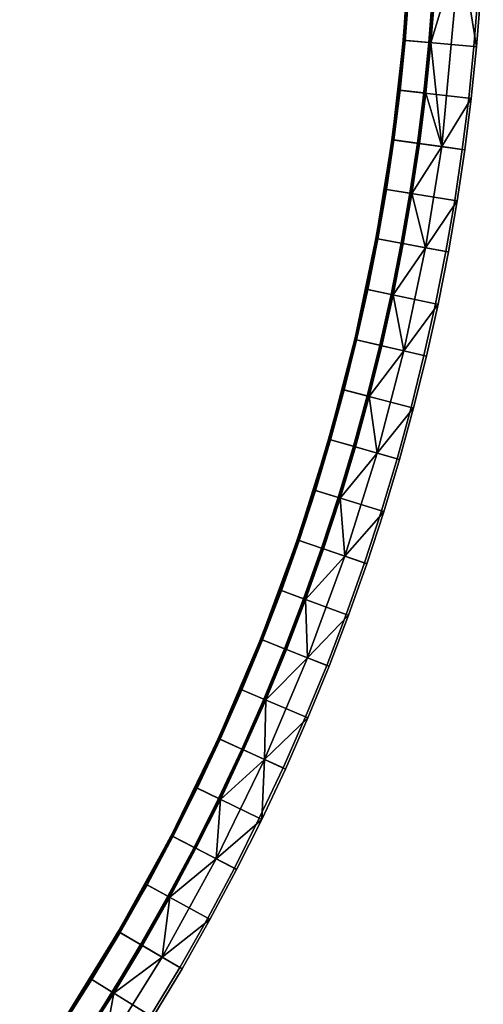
# Model space of a CAD drawing. Header units: millimetres. Extents: x -5762 to -1358, y 814 to 2464.
# Tile 18 of 27: x -1494 to -1359, y 1300 to 1587. Entities that reach past the tile are written whole.
import ezdxf

# ---------------------------------------------------------------- set-up
doc = ezdxf.new("R2010")
doc.units = ezdxf.units.MM
doc.header["$MEASUREMENT"] = 0
doc.layers.add('Predefinito', color=7, linetype='Continuous', true_color=0x000000)

msp = doc.modelspace()

# ---------------------------------------------------------------- meshes
at = {"layer": 'Predefinito'}
mesh = msp.add_polyface(dxfattribs=at)
corners = [(-1360.32, 1593.89), (-1381.03, 1595.14), (-1382.13, 1581.21), (-1361.47, 1579.34), (-1383.61, 1566.68), (-1363, 1564.34), (-1359.5, 1608.46), (-1380.24, 1609.09), (-1383.61, 1566.68, -55.4), (-1383.61, 1566.68), (-1382.13, 1581.21), (-1381.03, 1595.14), (-1381.03, 1595.14, -55.4), (-1382.13, 1581.21, -55.4), (-1385.43, 1552.19, -55.4), (-1358.76, 1608.13, -0.97), (-1359.5, 1608.46), (-1360.32, 1593.89), (-1359.58, 1593.69, -0.97), (-1360.72, 1579.28, -0.97), (-1361.47, 1579.34), (-1363, 1564.34), (-1362.25, 1564.25, -0.97), (-1379.64, 1609.07, -56), (-1372.72, 1608.76, -56), (-1373.52, 1594.63, -56), (-1380.43, 1595.1, -56), (-1381.53, 1581.15, -56), (-1374.63, 1580.53, -56), (-1376.13, 1565.83, -56), (-1383.01, 1566.61, -56), (-1374.63, 1580.53, -56), (-1365.49, 1608.73, -28.49), (-1374.05, 1580.48, -55.54), (-1372.93, 1594.59, -55.54), (-1370.82, 1550.19, -28.49), (-1375.55, 1565.76, -55.54), (-1360.72, 1579.28, -0.97), (-1362.25, 1564.25, -0.97), (-1359.58, 1593.69, -0.97), (-1382, 1580.7, -55.82), (-1381.8, 1580.68, -55.96), (-1385.02, 1552.35, -55.96), (-1385.23, 1552.38, -55.82), (-1382.13, 1580.71, -55.62), (-1382, 1580.7, -55.82), (-1385.23, 1552.38, -55.82), (-1385.36, 1552.39, -55.62), (-1380.06, 1609.14, -55.82), (-1379.86, 1609.13, -55.96), (-1380.19, 1609.14, -55.62), (-1381.8, 1580.68, -55.96), (-1381.53, 1581.15, -56), (-1383.01, 1566.61, -56), (-1379.64, 1609.07, -56), (-1380.43, 1595.1, -56), (-1380.43, 1595.1, -56), (-1382.13, 1580.71, -55.62), (-1382.13, 1581.21, -55.4), (-1381.03, 1595.14, -55.4), (-1380.19, 1609.14, -55.62), (-1382.13, 1580.71, -55.62), (-1383.61, 1566.68, -55.4), (-1382.13, 1581.21, -55.4), (-1374.31, 1580, -55.87), (-1374.17, 1579.99, -55.72), (-1377.44, 1551.31, -55.72), (-1377.57, 1551.33, -55.87), (-1374.49, 1580.02, -55.97), (-1377.75, 1551.35, -55.97), (-1372.34, 1608.79, -55.87), (-1372.21, 1608.78, -55.72), (-1372.52, 1608.8, -55.97), (-1374.17, 1579.99, -55.72), (-1374.05, 1580.48, -55.54), (-1375.55, 1565.76, -55.54), (-1372.21, 1608.78, -55.72), (-1372.13, 1608.73, -55.54), (-1372.93, 1594.59, -55.54), (-1372.93, 1594.59, -55.54), (-1372.93, 1594.59, -55.54), (-1374.63, 1580.53, -56), (-1373.52, 1594.63, -56), (-1376.13, 1565.83, -56)]
mesh.append_faces([[corners[k] for k in face] for face in [(0, 1, 2, 3), (3, 2, 4, 5), (6, 7, 1, 0), (8, 9, 10, 10), (11, 12, 13, 10), (8, 14, 9, 9), (13, 8, 10, 10), (15, 16, 17, 18), (19, 20, 21, 22), (18, 17, 20, 19), (23, 24, 25, 26), (27, 28, 29, 30), (26, 25, 31, 27), (32, 33, 34, 34), (35, 36, 33, 33), (33, 32, 35, 35), (32, 37, 38, 35), (39, 37, 32, 32), (40, 41, 42, 43), (44, 45, 46, 47), (48, 49, 41, 40), (50, 48, 45, 44), (51, 52, 53, 53), (49, 54, 55, 55), (51, 56, 52, 52), (55, 51, 49, 49), (57, 58, 59, 60), (61, 62, 63, 63), (64, 65, 66, 67), (68, 64, 67, 69), (70, 71, 65, 64), (72, 70, 64, 68), (73, 74, 75, 75), (76, 77, 78, 78), (73, 79, 74, 74), (80, 65, 71, 71), (68, 81, 82, 72), (68, 83, 81, 81)]])
mesh = msp.add_polyface(dxfattribs=at)
corners = [(-1363, 1564.34), (-1383.61, 1566.68), (-1385.43, 1552.19), (-1364.88, 1549.37), (-1367.1, 1534.45), (-1387.58, 1537.75), (-1390.07, 1523.36), (-1369.68, 1519.59), (-1387.58, 1537.75, -55.4), (-1387.58, 1537.75), (-1385.43, 1552.19), (-1385.43, 1552.19, -55.4), (-1383.61, 1566.68), (-1390.07, 1523.36, -55.4), (-1390.07, 1523.36), (-1364.13, 1549.27, -0.97), (-1364.88, 1549.37), (-1367.1, 1534.45), (-1366.36, 1534.33, -0.97), (-1369.68, 1519.59), (-1368.93, 1519.45, -0.97), (-1362.25, 1564.25, -0.97), (-1363, 1564.34), (-1384.83, 1552.11, -56), (-1377.97, 1551.17, -56), (-1380.15, 1536.55, -56), (-1386.99, 1537.66, -56), (-1383.01, 1566.61, -56), (-1376.13, 1565.83, -56), (-1377.97, 1551.17, -56), (-1382.67, 1521.99, -56), (-1389.48, 1523.26, -56), (-1370.82, 1550.19, -28.49), (-1377.39, 1551.09, -55.54), (-1375.55, 1565.76, -55.54), (-1375.57, 1520.68, -28.49), (-1382.1, 1521.89, -55.54), (-1379.57, 1536.46, -55.54), (-1364.13, 1549.27, -0.97), (-1366.36, 1534.33, -0.97), (-1362.25, 1564.25, -0.97), (-1368.93, 1519.45, -0.97), (-1385.23, 1552.38, -55.82), (-1385.02, 1552.35, -55.96), (-1389.53, 1524.19, -55.96), (-1389.73, 1524.23, -55.82), (-1385.36, 1552.39, -55.62), (-1385.23, 1552.38, -55.82), (-1389.73, 1524.23, -55.82), (-1389.87, 1524.25, -55.62), (-1389.53, 1524.19, -55.96), (-1386.99, 1537.66, -56), (-1389.48, 1523.26, -56), (-1385.02, 1552.35, -55.96), (-1384.83, 1552.11, -56), (-1386.99, 1537.66, -56), (-1383.01, 1566.61, -56), (-1381.8, 1580.68, -55.96), (-1383.01, 1566.61, -56), (-1385.36, 1552.39, -55.62), (-1385.43, 1552.19, -55.4), (-1383.61, 1566.68, -55.4), (-1382.13, 1580.71, -55.62), (-1389.87, 1524.25, -55.62), (-1387.58, 1537.75, -55.4), (-1385.43, 1552.19, -55.4), (-1389.87, 1524.25, -55.62), (-1390.07, 1523.36, -55.4), (-1387.58, 1537.75, -55.4), (-1377.57, 1551.33, -55.87), (-1377.44, 1551.31, -55.72), (-1382, 1522.81, -55.72), (-1382.14, 1522.84, -55.87), (-1377.75, 1551.35, -55.97), (-1382.31, 1522.87, -55.97), (-1377.44, 1551.31, -55.72), (-1377.39, 1551.09, -55.54), (-1379.57, 1536.46, -55.54), (-1375.55, 1565.76, -55.54), (-1379.57, 1536.46, -55.54), (-1374.17, 1579.99, -55.72), (-1375.55, 1565.76, -55.54), (-1377.97, 1551.17, -56), (-1376.13, 1565.83, -56), (-1374.49, 1580.02, -55.97), (-1380.15, 1536.55, -56), (-1382.67, 1521.99, -56)]
mesh.append_faces([[corners[k] for k in face] for face in [(0, 1, 2, 3), (4, 5, 6, 7), (3, 2, 5, 4), (8, 9, 10, 10), (11, 10, 12, 12), (9, 8, 13, 14), (11, 8, 10, 10), (15, 16, 17, 18), (18, 17, 19, 20), (21, 22, 16, 15), (23, 24, 25, 26), (27, 28, 29, 23), (26, 25, 30, 31), (32, 33, 34, 34), (35, 36, 37, 37), (32, 37, 33, 33), (35, 37, 32, 32), (32, 38, 39, 35), (38, 32, 40, 40), (41, 35, 39, 39), (42, 43, 44, 45), (46, 47, 48, 49), (50, 51, 52, 52), (53, 54, 55, 55), (53, 56, 54, 54), (53, 55, 50, 50), (57, 58, 53, 53), (59, 60, 61, 62), (63, 64, 65, 59), (66, 67, 68, 68), (69, 70, 71, 72), (73, 69, 72, 74), (75, 76, 77, 77), (75, 78, 76, 76), (70, 79, 71, 71), (80, 81, 70, 70), (73, 82, 83, 84), (74, 85, 82, 73), (74, 86, 85, 85)]])
mesh = msp.add_polyface(dxfattribs=at)
corners = [(-1372.69, 1504.35), (-1392.99, 1508.61), (-1396.25, 1493.94), (-1376.06, 1489.19), (-1369.68, 1519.59), (-1390.07, 1523.36), (-1399.87, 1479.34), (-1379.79, 1474.11), (-1390.07, 1523.36), (-1390.07, 1523.36, -55.4), (-1392.99, 1508.61, -55.4), (-1392.99, 1508.61), (-1399.87, 1479.34, -55.4), (-1399.87, 1479.34), (-1396.25, 1493.94), (-1396.25, 1493.94, -55.4), (-1371.94, 1504.2, -0.97), (-1372.69, 1504.35), (-1376.06, 1489.19), (-1375.32, 1489.02, -0.97), (-1368.93, 1519.45, -0.97), (-1369.68, 1519.59), (-1379.79, 1474.11), (-1379.06, 1473.92, -0.97), (-1389.48, 1523.26, -56), (-1382.67, 1521.99, -56), (-1385.62, 1507.07, -56), (-1392.4, 1508.49, -56), (-1395.67, 1493.8, -56), (-1388.92, 1492.21, -56), (-1392.58, 1477.44, -56), (-1399.29, 1479.19, -56), (-1375.57, 1520.68, -28.49), (-1385.05, 1506.95, -55.54), (-1382.1, 1521.89, -55.54), (-1381.89, 1490.56, -28.49), (-1388.35, 1492.08, -55.54), (-1392.02, 1477.3, -55.54), (-1368.93, 1519.45, -0.97), (-1371.94, 1504.2, -0.97), (-1375.32, 1489.02, -0.97), (-1389.73, 1524.23, -55.82), (-1389.53, 1524.19, -55.96), (-1395.79, 1494.26, -55.96), (-1395.98, 1494.31, -55.82), (-1389.87, 1524.25, -55.62), (-1389.73, 1524.23, -55.82), (-1395.98, 1494.31, -55.82), (-1396.11, 1494.34, -55.62), (-1395.79, 1494.26, -55.96), (-1395.67, 1493.8, -56), (-1399.29, 1479.19, -56), (-1392.4, 1508.49, -56), (-1389.53, 1524.19, -55.96), (-1389.48, 1523.26, -56), (-1392.4, 1508.49, -56), (-1403.81, 1464.76, -55.62), (-1399.87, 1479.34, -55.4), (-1396.25, 1493.94, -55.4), (-1396.11, 1494.34, -55.62), (-1396.11, 1494.34, -55.62), (-1392.99, 1508.61, -55.4), (-1390.07, 1523.36, -55.4), (-1389.87, 1524.25, -55.62), (-1392.99, 1508.61, -55.4), (-1396.11, 1494.34, -55.62), (-1396.25, 1493.94, -55.4), (-1382.14, 1522.84, -55.87), (-1382, 1522.81, -55.72), (-1388.33, 1492.51, -55.72), (-1388.46, 1492.55, -55.87), (-1382.31, 1522.87, -55.97), (-1388.64, 1492.59, -55.97), (-1388.33, 1492.51, -55.72), (-1388.35, 1492.08, -55.54), (-1392.02, 1477.3, -55.54), (-1385.05, 1506.95, -55.54), (-1382, 1522.81, -55.72), (-1379.57, 1536.46, -55.54), (-1382.1, 1521.89, -55.54), (-1385.05, 1506.95, -55.54), (-1385.05, 1506.95, -55.54), (-1396.43, 1462.65, -55.97), (-1392.58, 1477.44, -56), (-1388.92, 1492.21, -56), (-1385.62, 1507.07, -56), (-1382.67, 1521.99, -56)]
mesh.append_faces([[corners[k] for k in face] for face in [(0, 1, 2, 3), (4, 5, 1, 0), (3, 2, 6, 7), (8, 9, 10, 11), (12, 13, 14, 14), (11, 10, 15, 14), (12, 14, 15, 15), (16, 17, 18, 19), (20, 21, 17, 16), (19, 18, 22, 23), (24, 25, 26, 27), (28, 29, 30, 31), (27, 26, 29, 28), (32, 33, 34, 34), (33, 35, 36, 36), (33, 32, 35, 35), (36, 35, 37, 37), (32, 38, 39, 35), (40, 35, 39, 39), (41, 42, 43, 44), (45, 46, 47, 48), (49, 50, 51, 51), (49, 52, 50, 50), (53, 54, 55, 55), (49, 53, 55, 55), (56, 57, 58, 59), (60, 61, 62, 63), (64, 65, 66, 66), (67, 68, 69, 70), (71, 67, 70, 72), (73, 74, 75, 75), (73, 76, 74, 74), (77, 78, 79, 79), (77, 79, 80, 80), (69, 68, 81, 81), (82, 83, 84, 72), (72, 85, 86, 71), (85, 72, 84, 84)]])
mesh = msp.add_polyface(dxfattribs=at)
corners = [(-1383.89, 1459.13), (-1403.83, 1464.84), (-1408.25, 1450.07), (-1388.46, 1443.87), (-1379.79, 1474.11), (-1399.87, 1479.34), (-1408.25, 1450.07, -55.4), (-1408.25, 1450.07), (-1403.83, 1464.84), (-1413.04, 1435.41, -55.4), (-1413.04, 1435.41), (-1403.83, 1464.84, -55.4), (-1399.87, 1479.34), (-1399.87, 1479.34, -55.4), (-1379.06, 1473.92, -0.97), (-1379.79, 1474.11), (-1383.89, 1459.13), (-1383.16, 1458.92, -0.97), (-1388.46, 1443.87), (-1387.73, 1443.65, -0.97), (-1403.25, 1464.67, -56), (-1396.59, 1462.77, -56), (-1401.07, 1447.82, -56), (-1407.68, 1449.89, -56), (-1399.29, 1479.19, -56), (-1392.58, 1477.44, -56), (-1389.65, 1460.78, -28.49), (-1396.03, 1462.61, -55.54), (-1392.02, 1477.3, -55.54), (-1381.89, 1490.56, -28.49), (-1400.51, 1447.65, -55.54), (-1399.07, 1430.66, -28.49), (-1375.32, 1489.02, -0.97), (-1379.06, 1473.92, -0.97), (-1383.16, 1458.92, -0.97), (-1387.73, 1443.65, -0.97), (-1403.68, 1464.73, -55.82), (-1403.49, 1464.67, -55.96), (-1412.61, 1435.49, -55.96), (-1412.81, 1435.55, -55.82), (-1403.81, 1464.76, -55.62), (-1403.68, 1464.73, -55.82), (-1412.81, 1435.55, -55.82), (-1412.93, 1435.59, -55.62), (-1395.98, 1494.31, -55.82), (-1395.79, 1494.26, -55.96), (-1396.11, 1494.34, -55.62), (-1395.98, 1494.31, -55.82), (-1403.49, 1464.67, -55.96), (-1403.25, 1464.67, -56), (-1407.68, 1449.89, -56), (-1399.29, 1479.19, -56), (-1412.61, 1435.49, -55.96), (-1395.79, 1494.26, -55.96), (-1399.29, 1479.19, -56), (-1412.93, 1435.59, -55.62), (-1408.25, 1450.07, -55.4), (-1403.83, 1464.84, -55.4), (-1403.81, 1464.76, -55.62), (-1403.81, 1464.76, -55.62), (-1403.83, 1464.84, -55.4), (-1399.87, 1479.34, -55.4), (-1396.26, 1462.6, -55.87), (-1396.12, 1462.56, -55.72), (-1405.36, 1433.02, -55.72), (-1405.49, 1433.07, -55.87), (-1396.43, 1462.65, -55.97), (-1405.66, 1433.12, -55.97), (-1388.46, 1492.55, -55.87), (-1388.33, 1492.51, -55.72), (-1388.64, 1492.59, -55.97), (-1396.12, 1462.56, -55.72), (-1396.03, 1462.61, -55.54), (-1400.51, 1447.65, -55.54), (-1392.02, 1477.3, -55.54), (-1400.51, 1447.65, -55.54), (-1392.02, 1477.3, -55.54), (-1401.07, 1447.82, -56), (-1396.59, 1462.77, -56), (-1392.58, 1477.44, -56)]
mesh.append_faces([[corners[k] for k in face] for face in [(0, 1, 2, 3), (4, 5, 1, 0), (6, 7, 8, 8), (9, 10, 7, 7), (11, 8, 12, 12), (8, 11, 6, 6), (7, 6, 9, 9), (11, 12, 13, 13), (14, 15, 16, 17), (17, 16, 18, 19), (20, 21, 22, 23), (24, 25, 21, 20), (26, 27, 28, 28), (29, 26, 28, 28), (30, 27, 26, 26), (31, 30, 26, 26), (29, 32, 33, 26), (26, 34, 35, 31), (26, 33, 34, 34), (36, 37, 38, 39), (40, 41, 42, 43), (44, 45, 37, 36), (46, 47, 41, 40), (48, 49, 50, 50), (48, 51, 49, 49), (48, 50, 52, 52), (53, 54, 48, 48), (55, 56, 57, 58), (59, 60, 61, 61), (62, 63, 64, 65), (66, 62, 65, 67), (68, 69, 63, 62), (70, 68, 62, 66), (71, 72, 73, 73), (71, 74, 72, 72), (63, 75, 64, 64), (69, 76, 63, 63), (67, 77, 78, 66), (66, 78, 79, 79)]])
mesh = msp.add_polyface(dxfattribs=at)
corners = [(-1388.46, 1443.87), (-1408.25, 1450.07), (-1413.04, 1435.41), (-1393.4, 1428.73), (-1418.18, 1420.88), (-1398.71, 1413.72), (-1423.68, 1406.47), (-1404.4, 1398.84), (-1418.18, 1420.88, -55.4), (-1418.18, 1420.88), (-1413.04, 1435.41), (-1423.68, 1406.47), (-1423.68, 1406.47, -55.4), (-1429.66, 1391.91, -55.4), (-1429.66, 1391.91), (-1413.04, 1435.41, -55.4), (-1387.73, 1443.65, -0.97), (-1388.46, 1443.87), (-1393.4, 1428.73), (-1392.68, 1428.49, -0.97), (-1398.71, 1413.72), (-1398, 1413.46, -0.97), (-1404.4, 1398.84), (-1403.69, 1398.56, -0.97), (-1412.47, 1435.22, -56), (-1405.91, 1432.99, -56), (-1411.12, 1418.28, -56), (-1417.62, 1420.67, -56), (-1407.68, 1449.89, -56), (-1401.07, 1447.82, -56), (-1423.12, 1406.25, -56), (-1416.68, 1403.7, -56), (-1422.73, 1388.97, -56), (-1429.11, 1391.68, -56), (-1399.07, 1430.66, -28.49), (-1410.57, 1418.08, -55.54), (-1405.36, 1432.8, -55.54), (-1409.97, 1401.04, -28.49), (-1422.19, 1388.74, -55.54), (-1416.14, 1403.49, -55.54), (-1392.68, 1428.49, -0.97), (-1398, 1413.46, -0.97), (-1400.51, 1447.65, -55.54), (-1387.73, 1443.65, -0.97), (-1403.69, 1398.56, -0.97), (-1412.81, 1435.55, -55.82), (-1412.61, 1435.49, -55.96), (-1423.15, 1406.78, -55.96), (-1423.34, 1406.86, -55.82), (-1412.93, 1435.59, -55.62), (-1412.81, 1435.55, -55.82), (-1423.34, 1406.86, -55.82), (-1423.46, 1406.91, -55.62), (-1412.61, 1435.49, -55.96), (-1412.47, 1435.22, -56), (-1417.62, 1420.67, -56), (-1423.15, 1406.78, -55.96), (-1423.12, 1406.25, -56), (-1407.68, 1449.89, -56), (-1435.91, 1377.6, -55.62), (-1429.66, 1391.91, -55.4), (-1423.68, 1406.47, -55.4), (-1423.46, 1406.91, -55.62), (-1423.46, 1406.91, -55.62), (-1423.68, 1406.47, -55.4), (-1418.18, 1420.88, -55.4), (-1423.46, 1406.91, -55.62), (-1418.18, 1420.88, -55.4), (-1413.04, 1435.41, -55.4), (-1412.93, 1435.59, -55.62), (-1413.04, 1435.41, -55.4), (-1408.25, 1450.07, -55.4), (-1412.93, 1435.59, -55.62), (-1405.49, 1433.07, -55.87), (-1405.36, 1433.02, -55.72), (-1416.03, 1403.97, -55.72), (-1416.16, 1404.02, -55.87), (-1405.66, 1433.12, -55.97), (-1416.32, 1404.08, -55.97), (-1405.36, 1432.8, -55.54), (-1410.57, 1418.08, -55.54), (-1416.14, 1403.49, -55.54), (-1416.03, 1403.97, -55.72), (-1410.57, 1418.08, -55.54), (-1405.36, 1433.02, -55.72), (-1400.51, 1447.65, -55.54), (-1405.36, 1432.8, -55.54), (-1416.68, 1403.7, -56), (-1411.12, 1418.28, -56), (-1405.91, 1432.99, -56), (-1401.07, 1447.82, -56)]
mesh.append_faces([[corners[k] for k in face] for face in [(0, 1, 2, 3), (3, 2, 4, 5), (5, 4, 6, 7), (8, 9, 10, 10), (11, 12, 13, 14), (9, 8, 12, 11), (10, 15, 8, 8), (16, 17, 18, 19), (19, 18, 20, 21), (21, 20, 22, 23), (24, 25, 26, 27), (28, 29, 25, 24), (30, 31, 32, 33), (27, 26, 31, 30), (34, 35, 36, 36), (37, 38, 39, 39), (37, 39, 35, 35), (34, 40, 41, 37), (37, 35, 34, 34), (42, 34, 36, 36), (34, 43, 40, 40), (44, 37, 41, 41), (45, 46, 47, 48), (49, 50, 51, 52), (53, 54, 55, 56), (57, 56, 55, 55), (53, 58, 54, 54), (59, 60, 61, 62), (63, 64, 65, 65), (66, 67, 68, 69), (70, 71, 72, 72), (73, 74, 75, 76), (77, 73, 76, 78), (74, 79, 80, 75), (81, 82, 83, 83), (84, 85, 86, 86), (78, 87, 88, 88), (78, 88, 89, 77), (89, 90, 77, 77)]])
mesh = msp.add_polyface(dxfattribs=at)
corners = [(-1410.57, 1383.8), (-1429.66, 1391.91), (-1436, 1377.51), (-1417.12, 1368.92), (-1404.4, 1398.84), (-1423.68, 1406.47), (-1442.69, 1363.27), (-1424.04, 1354.21), (-1442.69, 1363.27, -55.4), (-1442.69, 1363.27), (-1436, 1377.51), (-1436, 1377.51, -55.4), (-1429.66, 1391.91), (-1429.66, 1391.91, -55.4), (-1403.69, 1398.56, -0.97), (-1404.4, 1398.84), (-1410.57, 1383.8), (-1409.87, 1383.5, -0.97), (-1416.43, 1368.6, -0.97), (-1417.12, 1368.92), (-1424.04, 1354.21), (-1423.35, 1353.87, -0.97), (-1435.45, 1377.26, -56), (-1429.14, 1374.39, -56), (-1435.92, 1359.98, -56), (-1442.15, 1363.01, -56), (-1429.11, 1391.68, -56), (-1422.73, 1388.97, -56), (-1422.57, 1371.4, -28.49), (-1428.61, 1374.15, -55.54), (-1422.19, 1388.74, -55.54), (-1436.64, 1342.42, -28.49), (-1435.4, 1359.72, -55.54), (-1409.97, 1401.04, -28.49), (-1403.69, 1398.56, -0.97), (-1409.87, 1383.5, -0.97), (-1416.43, 1368.6, -0.97), (-1423.35, 1353.87, -0.97), (-1435.79, 1377.54, -55.82), (-1435.6, 1377.46, -55.96), (-1449.53, 1348.8, -55.96), (-1449.71, 1348.89, -55.82), (-1435.91, 1377.6, -55.62), (-1435.79, 1377.54, -55.82), (-1449.71, 1348.89, -55.82), (-1449.83, 1348.95, -55.62), (-1423.34, 1406.86, -55.82), (-1423.15, 1406.78, -55.96), (-1423.46, 1406.91, -55.62), (-1423.34, 1406.86, -55.82), (-1435.6, 1377.46, -55.96), (-1435.45, 1377.26, -56), (-1442.15, 1363.01, -56), (-1429.11, 1391.68, -56), (-1423.15, 1406.78, -55.96), (-1423.12, 1406.25, -56), (-1429.11, 1391.68, -56), (-1435.91, 1377.6, -55.62), (-1436, 1377.51, -55.4), (-1429.66, 1391.91, -55.4), (-1436, 1377.51, -55.4), (-1442.69, 1363.27, -55.4), (-1428.76, 1374.34, -55.87), (-1428.63, 1374.29, -55.72), (-1442.73, 1345.28, -55.72), (-1442.85, 1345.34, -55.87), (-1428.92, 1374.42, -55.97), (-1443.01, 1345.42, -55.97), (-1416.16, 1404.02, -55.87), (-1416.03, 1403.97, -55.72), (-1416.32, 1404.08, -55.97), (-1428.63, 1374.29, -55.72), (-1428.61, 1374.15, -55.54), (-1435.4, 1359.72, -55.54), (-1422.19, 1388.74, -55.54), (-1416.14, 1403.49, -55.54), (-1422.19, 1388.74, -55.54), (-1422.73, 1388.97, -56), (-1416.68, 1403.7, -56), (-1429.14, 1374.39, -56), (-1429.14, 1374.39, -56), (-1435.92, 1359.98, -56)]
mesh.append_faces([[corners[k] for k in face] for face in [(0, 1, 2, 3), (4, 5, 1, 0), (3, 2, 6, 7), (8, 9, 10, 10), (11, 10, 12, 12), (8, 10, 11, 11), (13, 11, 12, 12), (14, 15, 16, 17), (18, 19, 20, 21), (17, 16, 19, 18), (22, 23, 24, 25), (26, 27, 23, 22), (28, 29, 30, 30), (31, 32, 28, 28), (28, 32, 29, 29), (28, 30, 33, 33), (33, 34, 35, 28), (28, 35, 36, 36), (28, 36, 37, 37), (37, 31, 28, 28), (38, 39, 40, 41), (42, 43, 44, 45), (46, 47, 39, 38), (48, 49, 43, 42), (50, 51, 52, 52), (50, 53, 51, 51), (54, 55, 56, 50), (57, 58, 59, 59), (60, 57, 61, 61), (62, 63, 64, 65), (66, 62, 65, 67), (68, 69, 63, 62), (70, 68, 62, 66), (71, 72, 73, 73), (71, 74, 72, 72), (69, 75, 76, 63), (66, 77, 78, 70), (66, 79, 77, 77), (80, 66, 81, 81)]])
mesh = msp.add_polyface(dxfattribs=at)
corners = [(-1424.04, 1354.21), (-1442.69, 1363.27), (-1449.75, 1349.2), (-1431.32, 1339.67), (-1439.09, 1325.1), (-1457.27, 1335.09), (-1465.15, 1321.18), (-1447.23, 1310.73), (-1449.75, 1349.2), (-1449.75, 1349.2, -55.4), (-1457.27, 1335.09, -55.4), (-1457.27, 1335.09), (-1465.15, 1321.18, -55.4), (-1465.15, 1321.18), (-1442.69, 1363.27), (-1442.69, 1363.27, -55.4), (-1423.35, 1353.87, -0.97), (-1424.04, 1354.21), (-1431.32, 1339.67), (-1430.65, 1339.32, -0.97), (-1439.09, 1325.1), (-1438.43, 1324.74, -0.97), (-1449.21, 1348.92, -56), (-1443.06, 1345.74, -56), (-1450.67, 1331.47, -56), (-1456.74, 1334.8, -56), (-1458.64, 1317.39, -56), (-1464.63, 1320.88, -56), (-1442.15, 1363.01, -56), (-1435.92, 1359.98, -56), (-1458.14, 1317.1, -55.54), (-1450.16, 1331.19, -55.54), (-1452.41, 1313.75, -28.49), (-1442.54, 1345.47, -55.54), (-1436.64, 1342.42, -28.49), (-1435.4, 1359.72, -55.54), (-1430.65, 1339.32, -0.97), (-1438.43, 1324.74, -0.97), (-1423.35, 1353.87, -0.97), (-1446.58, 1310.35, -0.97), (-1449.71, 1348.89, -55.82), (-1449.53, 1348.8, -55.96), (-1464.89, 1320.88, -55.96), (-1465.06, 1320.99, -55.82), (-1449.83, 1348.95, -55.62), (-1449.71, 1348.89, -55.82), (-1465.06, 1320.99, -55.82), (-1465.18, 1321.05, -55.62), (-1449.53, 1348.8, -55.96), (-1449.21, 1348.92, -56), (-1456.74, 1334.8, -56), (-1464.89, 1320.88, -55.96), (-1456.74, 1334.8, -56), (-1464.63, 1320.88, -56), (-1435.6, 1377.46, -55.96), (-1442.15, 1363.01, -56), (-1465.18, 1321.05, -55.62), (-1465.15, 1321.18, -55.4), (-1457.27, 1335.09, -55.4), (-1449.83, 1348.95, -55.62), (-1449.83, 1348.95, -55.62), (-1449.75, 1349.2, -55.4), (-1442.69, 1363.27, -55.4), (-1435.91, 1377.6, -55.62), (-1449.83, 1348.95, -55.62), (-1457.27, 1335.09, -55.4), (-1449.75, 1349.2, -55.4), (-1442.85, 1345.34, -55.87), (-1442.73, 1345.28, -55.72), (-1458.27, 1317.02, -55.72), (-1458.39, 1317.09, -55.87), (-1443.01, 1345.42, -55.97), (-1458.55, 1317.18, -55.97), (-1442.73, 1345.28, -55.72), (-1442.54, 1345.47, -55.54), (-1450.16, 1331.19, -55.54), (-1458.27, 1317.02, -55.72), (-1450.16, 1331.19, -55.54), (-1458.14, 1317.1, -55.54), (-1450.16, 1331.19, -55.54), (-1428.63, 1374.29, -55.72), (-1435.4, 1359.72, -55.54), (-1442.54, 1345.47, -55.54), (-1458.64, 1317.39, -56), (-1450.67, 1331.47, -56), (-1443.06, 1345.74, -56), (-1435.92, 1359.98, -56), (-1428.92, 1374.42, -55.97)]
mesh.append_faces([[corners[k] for k in face] for face in [(0, 1, 2, 3), (4, 5, 6, 7), (3, 2, 5, 4), (8, 9, 10, 11), (12, 13, 11, 11), (9, 8, 14, 14), (10, 12, 11, 11), (14, 15, 9, 9), (16, 17, 18, 19), (19, 18, 20, 21), (22, 23, 24, 25), (25, 24, 26, 27), (28, 29, 23, 22), (30, 31, 32, 32), (31, 33, 34, 34), (33, 35, 34, 34), (34, 36, 37, 32), (31, 34, 32, 32), (34, 38, 36, 36), (39, 32, 37, 37), (40, 41, 42, 43), (44, 45, 46, 47), (48, 49, 50, 50), (51, 52, 53, 53), (48, 50, 51, 51), (54, 55, 49, 48), (56, 57, 58, 59), (60, 61, 62, 63), (64, 65, 66, 66), (67, 68, 69, 70), (71, 67, 70, 72), (73, 74, 75, 75), (76, 77, 78, 78), (68, 79, 69, 69), (80, 81, 82, 68), (72, 83, 84, 71), (71, 85, 86, 87), (71, 84, 85, 85)]])
mesh = msp.add_polyface(dxfattribs=at)
corners = [(-1455.73, 1296.57), (-1473.38, 1307.48), (-1481.96, 1293.99), (-1464.59, 1282.64), (-1490.97, 1280.58), (-1473.91, 1268.79), (-1447.23, 1310.73), (-1465.15, 1321.18), (-1465.15, 1321.18), (-1465.15, 1321.18, -55.4), (-1473.38, 1307.48, -55.4), (-1473.38, 1307.48), (-1481.96, 1293.99, -55.4), (-1481.96, 1293.99), (-1438.43, 1324.74, -0.97), (-1439.09, 1325.1), (-1447.23, 1310.73), (-1446.58, 1310.35, -0.97), (-1455.09, 1296.18, -0.97), (-1455.73, 1296.57), (-1464.59, 1282.64), (-1463.96, 1282.22, -0.97), (-1473.91, 1268.79), (-1473.28, 1268.36, -0.97), (-1483.57, 1255.18), (-1482.96, 1254.73, -0.97), (-1464.63, 1320.88, -56), (-1458.64, 1317.39, -56), (-1466.97, 1303.52, -56), (-1472.87, 1307.16, -56), (-1481.45, 1293.66, -56), (-1475.65, 1289.87, -56), (-1484.78, 1276.3, -56), (-1490.48, 1280.24, -56), (-1475.17, 1289.55, -55.54), (-1466.48, 1303.22, -55.54), (-1469.61, 1285.92, -28.49), (-1484.3, 1275.97, -55.54), (-1458.14, 1317.1, -55.54), (-1452.41, 1313.75, -28.49), (-1446.58, 1310.35, -0.97), (-1455.09, 1296.18, -0.97), (-1488.41, 1258.71, -28.49), (-1463.96, 1282.22, -0.97), (-1473.28, 1268.36, -0.97), (-1482.96, 1254.73, -0.97), (-1465.06, 1320.99, -55.82), (-1464.89, 1320.88, -55.96), (-1481.64, 1293.78, -55.96), (-1481.81, 1293.89, -55.82), (-1465.18, 1321.05, -55.62), (-1465.06, 1320.99, -55.82), (-1481.81, 1293.89, -55.82), (-1481.92, 1293.97, -55.62), (-1464.89, 1320.88, -55.96), (-1464.63, 1320.88, -56), (-1472.87, 1307.16, -56), (-1481.64, 1293.78, -55.96), (-1472.87, 1307.16, -56), (-1481.45, 1293.66, -56), (-1481.92, 1293.97, -55.62), (-1481.96, 1293.99, -55.4), (-1473.38, 1307.48, -55.4), (-1465.18, 1321.05, -55.62), (-1465.18, 1321.05, -55.62), (-1473.38, 1307.48, -55.4), (-1465.15, 1321.18, -55.4), (-1458.39, 1317.09, -55.87), (-1458.27, 1317.02, -55.72), (-1475.23, 1289.59, -55.72), (-1475.34, 1289.67, -55.87), (-1458.55, 1317.18, -55.97), (-1475.49, 1289.76, -55.97), (-1475.23, 1289.59, -55.72), (-1475.17, 1289.55, -55.54), (-1484.3, 1275.97, -55.54), (-1458.27, 1317.02, -55.72), (-1458.14, 1317.1, -55.54), (-1466.48, 1303.22, -55.54), (-1466.48, 1303.22, -55.54), (-1466.48, 1303.22, -55.54), (-1493.89, 1262.6, -55.72), (-1484.3, 1275.97, -55.54), (-1475.65, 1289.87, -56), (-1466.97, 1303.52, -56), (-1458.64, 1317.39, -56), (-1484.78, 1276.3, -56)]
mesh.append_faces([[corners[k] for k in face] for face in [(0, 1, 2, 3), (3, 2, 4, 5), (6, 7, 1, 0), (8, 9, 10, 11), (11, 10, 12, 13), (14, 15, 16, 17), (18, 19, 20, 21), (21, 20, 22, 23), (17, 16, 19, 18), (23, 22, 24, 25), (26, 27, 28, 29), (30, 31, 32, 33), (29, 28, 31, 30), (34, 35, 36, 36), (37, 34, 36, 36), (35, 38, 39, 39), (39, 40, 41, 36), (37, 36, 42, 42), (36, 43, 44, 42), (36, 35, 39, 39), (42, 44, 45, 45), (43, 36, 41, 41), (46, 47, 48, 49), (50, 51, 52, 53), (54, 55, 56, 56), (57, 58, 59, 59), (54, 56, 57, 57), (60, 61, 62, 63), (64, 65, 66, 66), (67, 68, 69, 70), (71, 67, 70, 72), (73, 74, 75, 75), (76, 77, 78, 78), (73, 79, 74, 74), (68, 80, 69, 69), (81, 69, 82, 82), (72, 83, 84, 71), (71, 84, 85, 85), (83, 72, 86, 86)]])

doc.saveas('drawing.dxf')
